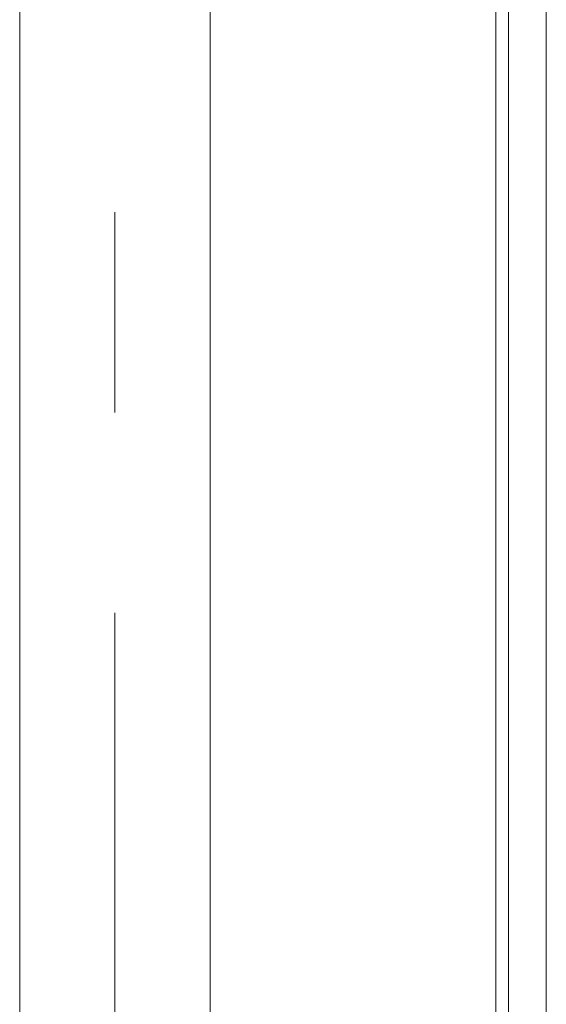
# Model space of a CAD drawing. Header units: millimetres. Extents: x 42 to 14105, y 484 to 9997.
# Tile 67 of 132: x 8688 to 8855, y 5977 to 6289. Entities that reach past the tile are written whole.
import ezdxf

# ---------------------------------------------------------------- set-up
doc = ezdxf.new("R2010")
doc.units = ezdxf.units.MM
doc.header["$LTSCALE"] = 25
doc.linetypes.add('CENTERX2', pattern=[20.32, 12.7, -2.54, 2.54, -2.54])

msp = doc.modelspace()

# ---------------------------------------------------------------- linework, layer by layer
at = {"color": 7, "linetype": 'Continuous', "lineweight": 15}
for p, q in [((8838.956, 4745.688), (8838.956, 7820.951)), ((8688.185, 6999.688), (8688.185, 5854.838)), ((8748.485, 5854.838), (8748.485, 6999.688))]:
    msp.add_line(p, q, dxfattribs=at)
at = {"color": 8, "linetype": 'Continuous', "lineweight": 15}
for p, q in [((8842.956, 4745.688), (8842.956, 7820.951)), ((8854.956, 4965.688), (8854.956, 7820.951))]:
    msp.add_line(p, q, dxfattribs=at)
at = {"color": 7, "linetype": 'CENTERX2', "lineweight": 0}
msp.add_line((8718.335, 5783.338), (8718.335, 6999.688), dxfattribs=at)

doc.saveas('drawing.dxf')
